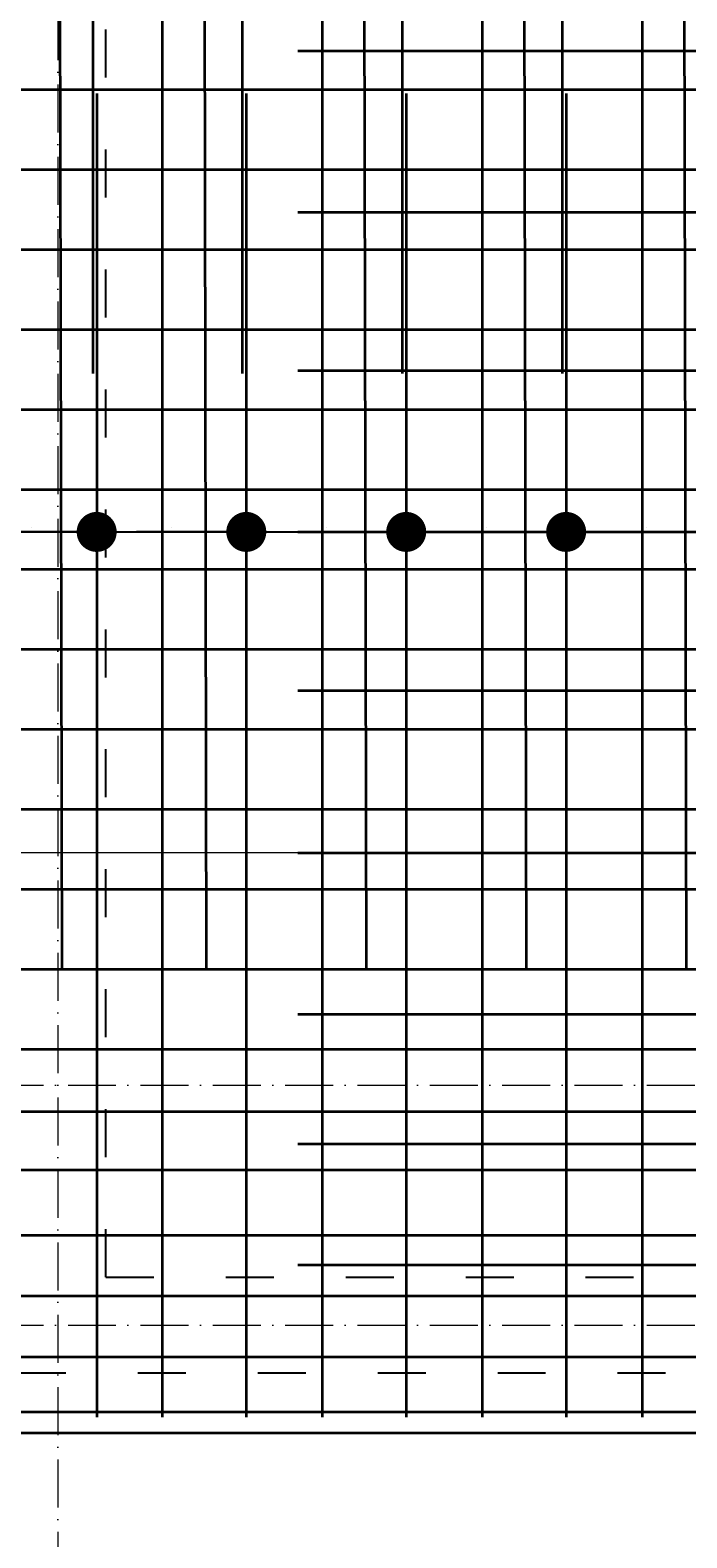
# Model space of a CAD drawing. Header units: millimetres. Extents: x 295948 to 312016, y 6878 to 18016.
# Tile 138 of 252: x 303163 to 303328, y 15596 to 15973. Entities that reach past the tile are written whole.
import ezdxf

# ---------------------------------------------------------------- set-up
doc = ezdxf.new("R2010")
doc.units = ezdxf.units.MM
doc.linetypes.add('ACAD_ISO03W100', pattern=[30, 12, -18])
doc.linetypes.add('ACAD_ISO10W100', pattern=[18, 12, -3, 0, -3])
for name, color, linetype, lineweight in [('konstrukcja', 3, 'Continuous', 35), ('konstrukcja wymiary', 1, 'Continuous', 13), ('osie', 5, 'ACAD_ISO10W100', 13), ('zbrojenie płyty', 141, 'Continuous', 35)]:
    doc.layers.add(name, color=color, linetype=linetype, lineweight=lineweight)
doc.layers.add('przerywane', color=6, linetype='ACAD_ISO03W100')
doc.styles.add('KONSTRUKCJA', font='romand.shx', dxfattribs={"oblique": 10})
doc.styles.get("Standard").update_dxf_attribs({"font": 'romand.shx', "oblique": 10})
doc.dimstyles.new('150', dxfattribs={"dimtxt": 10, "dimasz": 7, "dimexe": 1.25, "dimexo": 0.625, "dimgap": 3, "dimtad": 1, "dimdec": 0, "dimrnd": 0.5, "dimtxsty": 'KONSTRUKCJA', "dimblk": 'ARCHTICK', "dimcen": 2.5, "dimadec": 0, "dimazin": 0, "dimtfac": 1, "dimtdec": 0, "dimtix": 1, "dimtmove": 0, "dimatfit": 3, "dimfxl": 4, "dimfxlon": 1, "dimarcsym": 0})
doc.dimstyles.new('kropki', dxfattribs={"dimtxt": 0.001, "dimasz": 10, "dimexe": 1.25, "dimexo": 0.625, "dimgap": 1, "dimtad": 1, "dimtxsty": 'Standard', "dimblk": 'DOT', "dimcen": 2.5, "dimadec": 0, "dimazin": 0, "dimtfac": 1, "dimtmove": 0, "dimatfit": 3, "dimfxl": 1, "dimfxlon": 1, "dimarcsym": 0})

# ---------------------------------------------------------------- blocks, each defined once
blk = doc.blocks.new('_Dot')
at = {"color": 0, "linetype": 'ByBlock', "lineweight": -2}
blk.add_line((-0.5, 0), (-1, 0), dxfattribs=at)
at = {"color": 0, "linetype": 'ByBlock', "const_width": 0.5}
blk.add_lwpolyline([(-0.25, 0, 1), (0.25, 0, 1)], format="xyb", close=True, dxfattribs=at)
blk = doc.blocks.new('*D2225')
at = {"layer": 'Defpoints', "color": 0, "transparency": 16777216}
for p in [(303257.56, 15847.6), (303217.56, 15838.24), (303257.56, 15838.24)]:
    blk.add_point(p, dxfattribs=at)
at = {"layer": 'konstrukcja wymiary', "color": 0, "lineweight": -2, "transparency": 16777216}
for p, q in [((303217.56, 15846.6), (303217.56, 15848.85)), ((303227.56, 15847.6), (303247.56, 15847.6)), ((303257.56, 15846.6), (303257.56, 15848.85))]:
    blk.add_line(p, q, dxfattribs=at)
at = {"layer": 'konstrukcja wymiary', "color": 0, "lineweight": -2, "transparency": 16777216, "xscale": 10, "yscale": 10, "zscale": 10, "rotation": 180}
blk.add_blockref('_Dot', (303217.56, 15847.6), dxfattribs=at)
at = {"layer": 'konstrukcja wymiary', "color": 0, "lineweight": -2, "transparency": 16777216, "xscale": 10, "yscale": 10, "zscale": 10}
blk.add_blockref('_Dot', (303257.56, 15847.6), dxfattribs=at)
at = {"layer": 'konstrukcja wymiary', "color": 0, "transparency": 16777216, "insert": (303237.56, 15848.61), "char_height": 0.001, "attachment_point": 5}
blk.add_mtext('40', dxfattribs=at)
blk = doc.blocks.new('*D2226')
at = {"layer": 'Defpoints', "color": 0, "transparency": 16777216}
for p in [(303297.56, 15847.6), (303257.56, 15838.24), (303297.56, 15838.24)]:
    blk.add_point(p, dxfattribs=at)
at = {"layer": 'konstrukcja wymiary', "color": 0, "lineweight": -2, "transparency": 16777216}
for p, q in [((303257.56, 15846.6), (303257.56, 15848.85)), ((303267.56, 15847.6), (303287.56, 15847.6)), ((303297.56, 15846.6), (303297.56, 15848.85))]:
    blk.add_line(p, q, dxfattribs=at)
at = {"layer": 'konstrukcja wymiary', "color": 0, "lineweight": -2, "transparency": 16777216, "xscale": 10, "yscale": 10, "zscale": 10, "rotation": 180}
blk.add_blockref('_Dot', (303257.56, 15847.6), dxfattribs=at)
at = {"layer": 'konstrukcja wymiary', "color": 0, "lineweight": -2, "transparency": 16777216, "xscale": 10, "yscale": 10, "zscale": 10}
blk.add_blockref('_Dot', (303297.56, 15847.6), dxfattribs=at)
at = {"layer": 'konstrukcja wymiary', "color": 0, "transparency": 16777216, "insert": (303277.56, 15848.61), "char_height": 0.001, "attachment_point": 5}
blk.add_mtext('40', dxfattribs=at)
blk = doc.blocks.new('*D2227')
at = {"layer": 'Defpoints', "color": 0, "transparency": 16777216}
for p in [(303337.56, 15847.6), (303297.56, 15838.24), (303337.56, 15838.24)]:
    blk.add_point(p, dxfattribs=at)
at = {"layer": 'konstrukcja wymiary', "color": 0, "lineweight": -2, "transparency": 16777216}
for p, q in [((303297.56, 15846.6), (303297.56, 15848.85)), ((303307.56, 15847.6), (303327.56, 15847.6)), ((303337.56, 15846.6), (303337.56, 15848.85))]:
    blk.add_line(p, q, dxfattribs=at)
at = {"layer": 'konstrukcja wymiary', "color": 0, "lineweight": -2, "transparency": 16777216, "xscale": 10, "yscale": 10, "zscale": 10, "rotation": 180}
blk.add_blockref('_Dot', (303297.56, 15847.6), dxfattribs=at)
at = {"layer": 'konstrukcja wymiary', "color": 0, "lineweight": -2, "transparency": 16777216, "xscale": 10, "yscale": 10, "zscale": 10}
blk.add_blockref('_Dot', (303337.56, 15847.6), dxfattribs=at)
at = {"layer": 'konstrukcja wymiary', "color": 0, "transparency": 16777216, "insert": (303317.56, 15848.61), "char_height": 0.001, "attachment_point": 5}
blk.add_mtext('40', dxfattribs=at)
blk = doc.blocks.new('*D2174')
at = {"layer": 'Defpoints', "color": 0, "transparency": 16777216}
for p in [(303180.14, 15847.6), (303180.14, 15838.24), (303217.56, 15838.24)]:
    blk.add_point(p, dxfattribs=at)
at = {"layer": 'konstrukcja wymiary', "color": 0, "lineweight": -2, "transparency": 16777216}
for p, q in [((303180.14, 15846.6), (303180.14, 15848.85)), ((303207.56, 15847.6), (303190.14, 15847.6)), ((303217.56, 15846.6), (303217.56, 15848.85))]:
    blk.add_line(p, q, dxfattribs=at)
at = {"layer": 'konstrukcja wymiary', "color": 0, "lineweight": -2, "transparency": 16777216, "xscale": 10, "yscale": 10, "zscale": 10, "rotation": 180}
blk.add_blockref('_Dot', (303180.14, 15847.6), dxfattribs=at)
at = {"layer": 'konstrukcja wymiary', "color": 0, "lineweight": -2, "transparency": 16777216, "xscale": 10, "yscale": 10, "zscale": 10}
blk.add_blockref('_Dot', (303217.56, 15847.6), dxfattribs=at)
at = {"layer": 'konstrukcja wymiary', "color": 0, "transparency": 16777216, "insert": (303198.85, 15848.61), "char_height": 0.001, "attachment_point": 5}
blk.add_mtext('37,41', dxfattribs=at)
blk = doc.blocks.new('*D2449')
at = {"layer": 'Defpoints', "color": 0, "transparency": 16777216}
for p in [(303147.44, 15847.6), (303147.44, 15838.24), (303180.14, 15838.24)]:
    blk.add_point(p, dxfattribs=at)
at = {"layer": 'konstrukcja wymiary', "color": 0, "lineweight": -2, "transparency": 16777216}
for p, q in [((303147.44, 15846.6), (303147.44, 15848.85)), ((303170.14, 15847.6), (303157.44, 15847.6)), ((303180.14, 15846.6), (303180.14, 15848.85))]:
    blk.add_line(p, q, dxfattribs=at)
at = {"layer": 'konstrukcja wymiary', "color": 0, "lineweight": -2, "transparency": 16777216, "xscale": 10, "yscale": 10, "zscale": 10, "rotation": 180}
blk.add_blockref('_Dot', (303147.44, 15847.6), dxfattribs=at)
at = {"layer": 'konstrukcja wymiary', "color": 0, "lineweight": -2, "transparency": 16777216, "xscale": 10, "yscale": 10, "zscale": 10}
blk.add_blockref('_Dot', (303180.14, 15847.6), dxfattribs=at)
at = {"layer": 'konstrukcja wymiary', "color": 0, "transparency": 16777216, "insert": (303163.79, 15848.61), "char_height": 0.001, "attachment_point": 5}
blk.add_mtext('32,7', dxfattribs=at)
blk = doc.blocks.new('*D2450')
at = {"layer": 'Defpoints', "color": 0, "transparency": 16777216}
for p in [(303813.56, 15847.6), (303147.44, 15838.24), (303813.56, 15838.24)]:
    blk.add_point(p, dxfattribs=at)
at = {"layer": 'konstrukcja wymiary', "color": 0, "lineweight": -2, "transparency": 16777216}
for p, q in [((303147.44, 15846.6), (303147.44, 15848.85)), ((303157.44, 15847.6), (303803.56, 15847.6)), ((303813.56, 15846.6), (303813.56, 15848.85))]:
    blk.add_line(p, q, dxfattribs=at)
at = {"layer": 'konstrukcja wymiary', "color": 0, "lineweight": -2, "transparency": 16777216, "xscale": 10, "yscale": 10, "zscale": 10, "rotation": 180}
blk.add_blockref('_Dot', (303147.44, 15847.6), dxfattribs=at)
at = {"layer": 'konstrukcja wymiary', "color": 0, "lineweight": -2, "transparency": 16777216, "xscale": 10, "yscale": 10, "zscale": 10}
blk.add_blockref('_Dot', (303813.56, 15847.6), dxfattribs=at)
at = {"layer": 'konstrukcja wymiary', "color": 0, "transparency": 16777216, "insert": (303480.5, 15848.61), "char_height": 0.001, "attachment_point": 5}
blk.add_mtext('666,12', dxfattribs=at)
blk = doc.blocks.new('_ArchTick')
at = {"color": 0, "linetype": 'ByBlock', "lineweight": 13, "const_width": 0.15}
blk.add_lwpolyline([(-0.5, -0.5), (0.5, 0.5)], dxfattribs=at)
blk = doc.blocks.new('*D2492')
at = {"layer": 'Defpoints', "color": 0, "transparency": 16777216}
for p in [(303143.44, 15622.22), (303817.44, 15622.22), (303817.44, 15582.22)]:
    blk.add_point(p, dxfattribs=at)
at = {"layer": 'konstrukcja wymiary', "color": 0, "lineweight": -2, "transparency": 16777216}
for p, q in [((303143.44, 15586.22), (303143.44, 15580.97)), ((303817.44, 15586.22), (303817.44, 15580.97)), ((303143.44, 15582.22), (303817.44, 15582.22))]:
    blk.add_line(p, q, dxfattribs=at)
at = {"layer": 'konstrukcja wymiary', "color": 0, "lineweight": -2, "transparency": 16777216, "xscale": 7, "yscale": 7, "zscale": 7, "rotation": 180}
blk.add_blockref('_ArchTick', (303143.44, 15582.22), dxfattribs=at)
at = {"layer": 'konstrukcja wymiary', "color": 0, "lineweight": -2, "transparency": 16777216, "xscale": 7, "yscale": 7, "zscale": 7}
blk.add_blockref('_ArchTick', (303817.44, 15582.22), dxfattribs=at)
at = {"layer": 'konstrukcja wymiary', "color": 0, "transparency": 16777216, "insert": (303480.44, 15590.22), "char_height": 10, "attachment_point": 5, "style": 'KONSTRUKCJA'}
blk.add_mtext('674', dxfattribs=at)

msp = doc.modelspace()

# ---------------------------------------------------------------- linework, layer by layer
at = {"layer": 'konstrukcja'}
msp.add_lwpolyline([(303817.44, 15622.224), (303143.44, 15622.224), (303143.44, 16891.224), (304957.44, 16891.224), (304957.44, 15622.224), (304283.44, 15622.224)], dxfattribs=at)
at = {"layer": 'konstrukcja wymiary'}
for p, q in [((303182.44, 15847.605), (303072.526, 15847.605)), ((303863.558, 15767.346), (303072.526, 15767.346))]:
    msp.add_line(p, q, dxfattribs=at)
at = {"layer": 'osie'}
for p, q in [((303170.44, 17045.509), (303170.44, 15571.332)), ((302955.771, 15709.224), (304978.51, 15709.224)), ((302955.771, 15649.224), (304978.51, 15649.224))]:
    msp.add_line(p, q, dxfattribs=at)
at = {"layer": 'przerywane'}
for p, q in [((303182.44, 15661.224), (303182.44, 16272.224)), ((303182.44, 15661.224), (303778.44, 15661.224)), ((303802.44, 15637.224), (303158.44, 15637.224))]:
    msp.add_line(p, q, dxfattribs=at)
at = {"layer": 'zbrojenie płyty'}
for p, q in [((303179.144, 16887.224), (303179.144, 15887.224)), ((303216.558, 16887.224), (303216.558, 15887.224)), ((303256.558, 16887.224), (303256.558, 15887.224)), ((303296.558, 16887.224), (303296.558, 15887.224)), ((303196.558, 16626.224), (303196.558, 15626.224)), ((303236.558, 16626.224), (303236.558, 15626.224)), ((303276.558, 16626.224), (303276.558, 15626.224)), ((303316.558, 16626.224), (303316.558, 15626.224)), ((303170.4, 16238.243), (303171.4, 15738.243)), ((303206.558, 16238.243), (303207.558, 15738.243)), ((303246.558, 16238.243), (303247.558, 15738.243)), ((303286.558, 16238.243), (303287.558, 15738.243)), ((303326.558, 16238.243), (303327.558, 15738.243)), ((303230.44, 15967.957), (303730.44, 15967.957)), ((303147.44, 15958.243), (303822.132, 15958.243)), ((303180.144, 15957.224), (303180.144, 15626.224)), ((303217.558, 15957.224), (303217.558, 15626.224)), ((303257.558, 15957.224), (303257.558, 15626.224)), ((303297.558, 15957.224), (303297.558, 15626.224)), ((303147.44, 15938.243), (303520.44, 15938.243)), ((303230.44, 15927.605), (303730.44, 15927.605)), ((303147.44, 15918.243), (303822.132, 15918.243)), ((303147.44, 15898.243), (303520.44, 15898.243)), ((303230.44, 15887.957), (303730.44, 15887.957)), ((303147.44, 15878.243), (303822.132, 15878.243)), ((303147.44, 15858.243), (303520.44, 15858.243)), ((303230.44, 15847.605), (303730.44, 15847.605)), ((303147.44, 15838.243), (303822.132, 15838.243)), ((303147.44, 15818.243), (303520.44, 15818.243)), ((303230.44, 15807.957), (303730.44, 15807.957)), ((303147.44, 15798.243), (303822.132, 15798.243)), ((303147.44, 15778.243), (303520.44, 15778.243)), ((303230.44, 15767.346), (303730.44, 15767.346)), ((303147.44, 15758.243), (303822.132, 15758.243)), ((303147.44, 15738.243), (303520.44, 15738.243)), ((303230.44, 15727.006), (303730.44, 15727.006)), ((303147.44, 15718.243), (303822.132, 15718.243)), ((303147.44, 15702.632), (303520.44, 15702.632)), ((303230.44, 15694.535), (303730.44, 15694.535)), ((303147.44, 15688.03), (303822.132, 15688.03)), ((303147.44, 15671.702), (303813.558, 15671.702)), ((303230.44, 15664.275), (303730.44, 15664.275)), ((303147.44, 15656.524), (303813.558, 15656.524)), ((303147.44, 15641.255), (303813.558, 15641.255)), ((303147.44, 15627.512), (303813.558, 15627.512))]:
    msp.add_line(p, q, dxfattribs=at)

# ---------------------------------------------------------------- dimensions: what is measured, and where the dimension line sits
at = {"layer": 'konstrukcja wymiary'}
for base, p1, p2, dimstyle, picture, middle in [((303147.44, 15847.605), (303180.144, 15838.243), (303147.44, 15838.243), 'kropki', '*D2449', (303163.792, 15848.605)), ((303813.558, 15847.605), (303147.44, 15838.243), (303813.558, 15838.243), 'kropki', '*D2450', (303480.499, 15848.605)), ((303180.144, 15847.605), (303217.558, 15838.243), (303180.144, 15838.243), 'kropki', '*D2174', (303198.851, 15848.605)), ((303257.558, 15847.605), (303217.558, 15838.243), (303257.558, 15838.243), 'kropki', '*D2225', (303237.558, 15848.605)), ((303297.558, 15847.605), (303257.558, 15838.243), (303297.558, 15838.243), 'kropki', '*D2226', (303277.558, 15848.605)), ((303337.558, 15847.605), (303297.558, 15838.243), (303337.558, 15838.243), 'kropki', '*D2227', (303317.558, 15848.605)), ((303817.44, 15582.224), (303143.44, 15622.224), (303817.44, 15622.224), '150', '*D2492', (303480.44, 15590.224))]:
    dim = msp.add_linear_dim(base=base, p1=p1, p2=p2, dimstyle=dimstyle, override={"dimtmove": 1}, dxfattribs=at)
    dim.commit()
    dim.dimension.update_dxf_attribs({"geometry": picture, "text_midpoint": middle})

doc.saveas('drawing.dxf')
